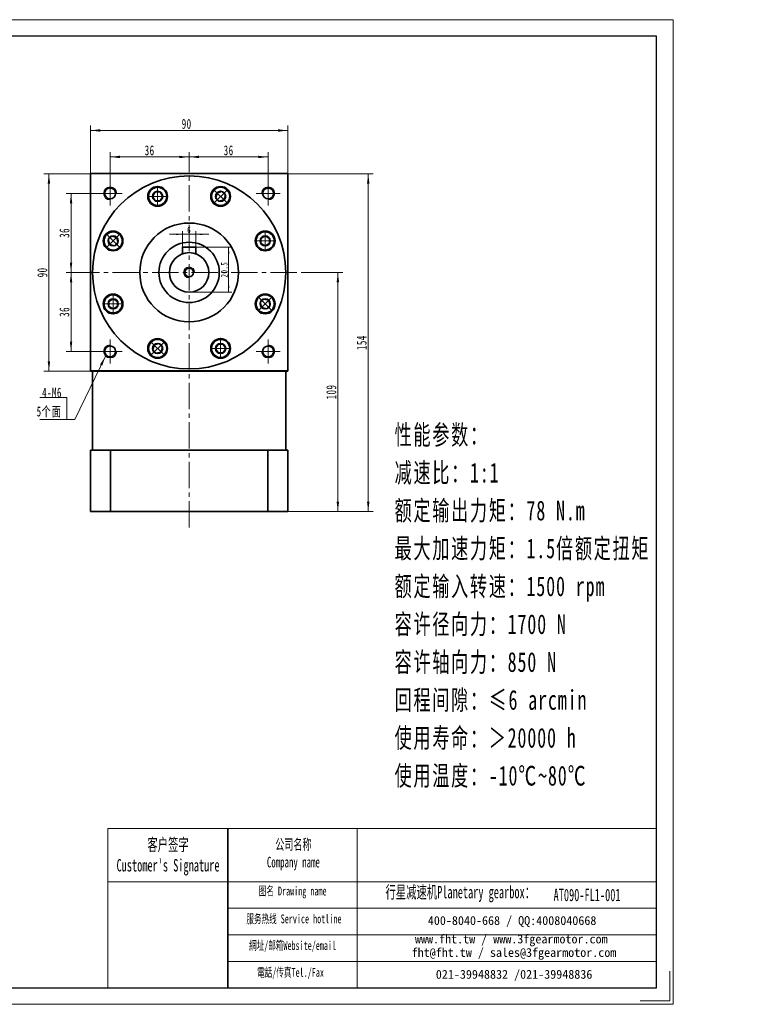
# Model space of a CAD drawing. Header units: millimetres. Extents: x -287 to 385, y -200 to 251.
# Tile 2 of 2: x 50 to 385, y -200 to 249. Entities that reach past the tile are written whole.
import ezdxf

# ---------------------------------------------------------------- set-up
doc = ezdxf.new("R2010")
doc.units = ezdxf.units.MM
doc.set_wipeout_variables(frame=1)
doc.linetypes.add('点画线', pattern=[18, 12, -2, 2, -2])
doc.layers.get('0').update_dxf_attribs({"lineweight": 35})
for name, color, linetype, lineweight in [('7标注层', 4, 'Continuous', 18), ('SLD-0', 7, 'Continuous', 18), ('中心线层', 1, '点画线', 18), ('图框_外框线', 7, 'Continuous', 18), ('尺寸线层', 3, 'Continuous', 18), ('粗实线', 7, 'Continuous', 50), ('粗实线层', 7, 'Continuous', 35)]:
    doc.layers.add(name, color=color, linetype=linetype, lineweight=lineweight)
doc.styles.add('SLDTEXTSTYLE4', font='txt', dxfattribs={"width": 0.611111})
doc.styles.add('标准', font='txt', dxfattribs={"width": 0.667})
doc.dimstyles.new('a4-1-1', dxfattribs={"dimtxt": 3, "dimasz": 3, "dimexe": 1.5, "dimexo": 0, "dimgap": 0.5, "dimtad": 1, "dimdec": 3, "dimdsep": 46, "dimtxsty": '标准', "dimblk": '_CAXARROW', "dimcen": 0, "dimdle": 6, "dimazin": 2, "dimtfac": 0.707107, "dimtdec": 3, "dimtix": 1, "dimtmove": 2, "dimatfit": 3, "dimfxl": 1, "dimfrac": 2, "dimtolj": 1, "dimarcsym": 1})

# ---------------------------------------------------------------- blocks, each defined once
blk = doc.blocks.new('*X7')
at = {"layer": '尺寸线层', "linetype": 'Continuous', "transparency": 16777216}
for points in [[(82.23, 198.25), (86.73, 198.81), (86.73, 197.69)], [(172.23, 198.25), (167.73, 198.81), (167.73, 197.69)]]:
    blk.add_hatch(color=0, dxfattribs=at).paths.add_polyline_path(points, flags=0)
at = {"layer": '尺寸线层', "color": 0, "linetype": 'Continuous', "transparency": 16777216}
for p, q in [((82.23, 178.56), (82.23, 200.5)), ((82.23, 198.25), (172.23, 198.25)), ((172.23, 178.56), (172.23, 200.5))]:
    blk.add_line(p, q, dxfattribs=at)
at = {"layer": '尺寸线层', "color": 0, "transparency": 16777216, "insert": (126.1, 201.22), "char_height": 4.5, "width": 9, "attachment_point": 5, "line_spacing_factor": 1.15057, "style": '标准'}
blk.add_mtext('\\T1.1;90', dxfattribs=at)
blk = doc.blocks.new('_CAXARROW')
blk.add_hatch(color=0).paths.add_polyline_path([(0, 0), (-1, 0.125), (-1, -0.125)], flags=0)
blk = doc.blocks.new('*X8')
at = {"layer": '尺寸线层', "linetype": 'Continuous', "transparency": 16777216}
for points in [[(91.23, 186.18), (95.73, 185.62), (95.73, 186.74)], [(127.23, 186.18), (122.73, 185.62), (122.73, 186.74)]]:
    blk.add_hatch(color=0, dxfattribs=at).paths.add_polyline_path(points, flags=0)
at = {"layer": '尺寸线层', "color": 0, "linetype": 'Continuous', "transparency": 16777216}
for p, q in [((91.23, 175.06), (91.23, 188.43)), ((127.23, 186.18), (91.23, 186.18)), ((127.23, 181.56), (127.23, 188.43))]:
    blk.add_line(p, q, dxfattribs=at)
at = {"layer": '尺寸线层', "color": 0, "transparency": 16777216, "insert": (109.23, 189.16), "char_height": 4.5, "width": 9, "attachment_point": 5, "line_spacing_factor": 1.15057, "style": '标准'}
blk.add_mtext('\\T1.1;36', dxfattribs=at)
blk = doc.blocks.new('*X9')
at = {"layer": '尺寸线层', "linetype": 'Continuous', "transparency": 16777216}
for points in [[(127.23, 186.18), (131.73, 186.74), (131.73, 185.62)], [(163.23, 186.18), (158.73, 186.74), (158.73, 185.62)]]:
    blk.add_hatch(color=0, dxfattribs=at).paths.add_polyline_path(points, flags=0)
at = {"layer": '尺寸线层', "color": 0, "linetype": 'Continuous', "transparency": 16777216}
for p, q in [((127.23, 181.56), (127.23, 188.43)), ((127.23, 186.18), (163.23, 186.18)), ((163.23, 175.06), (163.23, 188.43))]:
    blk.add_line(p, q, dxfattribs=at)
at = {"layer": '尺寸线层', "color": 0, "transparency": 16777216, "insert": (145.23, 189.16), "char_height": 4.5, "width": 9, "attachment_point": 5, "line_spacing_factor": 1.15057, "style": '标准'}
blk.add_mtext('\\T1.1;36', dxfattribs=at)
blk = doc.blocks.new('*X10')
at = {"layer": '尺寸线层', "linetype": 'Continuous', "transparency": 16777216}
for points in [[(73.43, 169.56), (73.99, 165.06), (72.87, 165.06)], [(73.43, 133.56), (73.99, 138.06), (72.87, 138.06)]]:
    blk.add_hatch(color=0, dxfattribs=at).paths.add_polyline_path(points, flags=0)
at = {"layer": '尺寸线层', "color": 0, "linetype": 'Continuous', "transparency": 16777216}
for p, q in [((85.73, 169.56), (71.18, 169.56)), ((73.43, 169.56), (73.43, 133.56)), ((74.34, 133.56), (71.18, 133.56))]:
    blk.add_line(p, q, dxfattribs=at)
at = {"layer": '尺寸线层', "color": 0, "transparency": 16777216, "insert": (70.45, 151.56), "char_height": 4.5, "width": 9, "attachment_point": 5, "rotation": 90, "line_spacing_factor": 1.15057, "style": '标准'}
blk.add_mtext('\\T1.1;36', dxfattribs=at)
blk = doc.blocks.new('*X11')
at = {"layer": '尺寸线层', "linetype": 'Continuous', "transparency": 16777216}
for points in [[(73.43, 133.56), (73.99, 129.06), (72.87, 129.06)], [(73.43, 97.56), (73.99, 102.06), (72.87, 102.06)]]:
    blk.add_hatch(color=0, dxfattribs=at).paths.add_polyline_path(points, flags=0)
at = {"layer": '尺寸线层', "color": 0, "linetype": 'Continuous', "transparency": 16777216}
for p, q in [((74.34, 133.56), (71.18, 133.56)), ((73.43, 133.56), (73.43, 97.56)), ((85.73, 97.56), (71.18, 97.56))]:
    blk.add_line(p, q, dxfattribs=at)
at = {"layer": '尺寸线层', "color": 0, "transparency": 16777216, "insert": (70.45, 115.56), "char_height": 4.5, "width": 9, "attachment_point": 5, "rotation": 90, "line_spacing_factor": 1.15057, "style": '标准'}
blk.add_mtext('\\T1.1;36', dxfattribs=at)
blk = doc.blocks.new('*X12')
at = {"layer": '尺寸线层', "linetype": 'Continuous', "transparency": 16777216}
for points in [[(208.84, 178.56), (209.4, 174.06), (208.28, 174.06)], [(208.84, 24.56), (209.4, 29.06), (208.28, 29.06)]]:
    blk.add_hatch(color=0, dxfattribs=at).paths.add_polyline_path(points, flags=0)
at = {"layer": '尺寸线层', "color": 0, "linetype": 'Continuous', "transparency": 16777216}
for p, q in [((172.23, 178.56), (211.09, 178.56)), ((208.84, 178.56), (208.84, 24.56)), ((172.23, 24.56), (211.09, 24.56))]:
    blk.add_line(p, q, dxfattribs=at)
at = {"layer": '尺寸线层', "color": 0, "transparency": 16777216, "insert": (205.87, 101.56), "char_height": 4.5, "width": 11.701, "attachment_point": 5, "rotation": 90, "line_spacing_factor": 1.15057, "style": '标准'}
blk.add_mtext('\\T1.1;154', dxfattribs=at)
blk = doc.blocks.new('*X13')
at = {"layer": '尺寸线层', "linetype": 'Continuous', "transparency": 16777216}
for points in [[(195, 133.56), (195.56, 129.06), (194.44, 129.06)], [(195, 24.56), (195.56, 29.06), (194.44, 29.06)]]:
    blk.add_hatch(color=0, dxfattribs=at).paths.add_polyline_path(points, flags=0)
at = {"layer": '尺寸线层', "color": 0, "linetype": 'Continuous', "transparency": 16777216}
for p, q in [((178.88, 133.56), (197.25, 133.56)), ((195, 133.56), (195, 24.56)), ((172.23, 24.56), (197.25, 24.56))]:
    blk.add_line(p, q, dxfattribs=at)
at = {"layer": '尺寸线层', "color": 0, "transparency": 16777216, "insert": (192.03, 79.06), "char_height": 4.5, "width": 11.701, "attachment_point": 5, "rotation": 90, "line_spacing_factor": 1.15057, "style": '标准'}
blk.add_mtext('\\T1.1;109', dxfattribs=at)
blk = doc.blocks.new('*X14')
at = {"layer": '尺寸线层', "linetype": 'Continuous', "transparency": 16777216}
for points in [[(145.23, 145.06), (145.61, 142.06), (144.86, 142.06)], [(145.23, 124.56), (145.61, 127.56), (144.86, 127.56)]]:
    blk.add_hatch(color=0, dxfattribs=at).paths.add_polyline_path(points, flags=0)
at = {"layer": '尺寸线层', "color": 0, "linetype": 'Continuous', "transparency": 16777216}
for p, q in [((130.23, 145.06), (146.73, 145.06)), ((145.23, 145.06), (145.23, 124.56)), ((127.23, 124.56), (146.73, 124.56))]:
    blk.add_line(p, q, dxfattribs=at)
at = {"layer": '尺寸线层', "color": 0, "transparency": 16777216, "insert": (143.25, 134.81), "char_height": 3, "width": 10.9547, "attachment_point": 5, "rotation": 90, "line_spacing_factor": 1.15057, "style": '标准'}
blk.add_mtext('\\T1.1;20.5', dxfattribs=at)
blk = doc.blocks.new('*X15')
at = {"layer": '尺寸线层', "linetype": 'Continuous'}
blk.add_hatch(color=0, dxfattribs=at).paths.add_polyline_path([(17.62, 28.86), (16.17, 24.56), (15.15, 25.05)], flags=0)
at = {"layer": '尺寸线层', "color": 0, "linetype": 'Continuous'}
blk.add_line((17.62, 28.86), (3.67, 0), dxfattribs=at)
at = {"layer": '尺寸线层', "color": 0}
for p, q in [((0, 10.09), (-12.24, 10.09)), ((0, 0), (0, 10.09)), ((0, 0), (-12.24, 0)), ((3.67, 0), (0, 0))]:
    blk.add_line(p, q, dxfattribs=at)
at = {"layer": '尺寸线层', "color": 0, "insert": (-2.25, 0.9), "char_height": 4.5, "width": 19.9754, "attachment_point": 9, "line_spacing_factor": 1.15057, "style": '标准'}
blk.add_mtext('\\T1.1;4-M6\\P5个面', dxfattribs=at)
blk = doc.blocks.new('*X24')
at = {"layer": '尺寸线层', "linetype": 'Continuous', "transparency": 16777216}
for points in [[(124.23, 150.92), (121.23, 150.55), (121.23, 151.3)], [(130.23, 150.92), (133.23, 150.55), (133.23, 151.3)]]:
    blk.add_hatch(color=0, dxfattribs=at).paths.add_polyline_path(points, flags=0)
at = {"layer": '尺寸线层', "color": 0, "linetype": 'Continuous', "transparency": 16777216}
for p, q in [((136.23, 150.92), (118.23, 150.92)), ((124.23, 145.06), (124.23, 152.42)), ((130.23, 145.06), (130.23, 152.42))]:
    blk.add_line(p, q, dxfattribs=at)
at = {"layer": '尺寸线层', "color": 0, "transparency": 16777216, "insert": (127.23, 152.91), "char_height": 3, "width": 6, "attachment_point": 5, "line_spacing_factor": 1.15057, "style": '标准'}
blk.add_mtext('\\T1.1;6', dxfattribs=at)
blk = doc.blocks.new('*X25')
at = {"layer": '中心线层', "linetype": '点画线', "lineweight": 18}
for p, q in [((0, -4.76), (0, 4.76)), ((-4.76, 0), (4.76, 0))]:
    blk.add_line(p, q, dxfattribs=at)
at = {"layer": '粗实线层'}
for p, q in [((-2.31, 0), (-1.15, 2)), ((-2.31, 0), (-1.15, -2)), ((-1.15, 2), (1.15, 2)), ((2.31, 0), (1.15, 2)), ((2.31, 0), (1.15, 2)), ((2.31, 0), (1.15, -2)), ((-1.15, -2), (1.15, -2))]:
    blk.add_line(p, q, dxfattribs=at)
blk.add_circle((0, 0), 2.31, dxfattribs=at)
for start, end in [(0, 180), (180, 360)]:
    blk.add_arc((0, 0), 4.14, start, end, dxfattribs=at)
blk = doc.blocks.new('*X26')
at = {"layer": '尺寸线层', "linetype": 'Continuous', "transparency": 16777216}
for points in [[(63.35, 178.56), (63.91, 174.06), (62.79, 174.06)], [(63.35, 88.56), (63.91, 93.06), (62.79, 93.06)]]:
    blk.add_hatch(color=0, dxfattribs=at).paths.add_polyline_path(points, flags=0)
at = {"layer": '尺寸线层', "color": 0, "linetype": 'Continuous', "transparency": 16777216}
for p, q in [((82.23, 178.56), (61.1, 178.56)), ((63.35, 178.56), (63.35, 88.56)), ((82.23, 88.56), (61.1, 88.56))]:
    blk.add_line(p, q, dxfattribs=at)
at = {"layer": '尺寸线层', "color": 0, "transparency": 16777216, "insert": (60.38, 133.56), "char_height": 4.5, "width": 9, "attachment_point": 5, "rotation": 90, "line_spacing_factor": 1.15057, "style": '标准'}
blk.add_mtext('\\T1.1;90', dxfattribs=at)

msp = doc.modelspace()

# ---------------------------------------------------------------- linework, layer by layer
msp.add_line((144.8903, -119.8963), (144.8903, -192.4258))
at = {"layer": '7标注层', "color": 0}
msp.add_line((90.1781, -119.8963), (90.1781, -192.4134), dxfattribs=at)
at = {"layer": '中心线层'}
for p, q in [((127.2309, 17.2679), (127.2309, 181.5639)), ((91.2309, 164.0639), (91.2309, 175.0639)), ((163.2309, 175.0639), (163.2309, 164.0639)), ((85.7309, 169.5639), (96.7309, 169.5639)), ((157.7309, 169.5639), (168.7309, 169.5639)), ((74.339, 133.5639), (178.883, 133.5639)), ((91.2309, 92.0639), (91.2309, 103.0639)), ((163.2309, 103.0639), (163.2309, 92.0639)), ((96.7309, 97.5639), (85.7309, 97.5639)), ((168.7309, 97.5639), (157.7309, 97.5639))]:
    msp.add_line(p, q, dxfattribs=at)
at = {"layer": '图框_外框线'}
for p, q in [((90.1781, -119.8963), (144.8903, -119.8963)), ((144.8903, -119.8963), (144.8903, -192.4134)), ((144.8903, -119.8963), (340.2284, -119.8963)), ((203.839, -119.8963), (203.839, -192.4134)), ((90.1781, -144.0953), (144.8903, -144.0953)), ((144.8903, -144.0953), (340.2284, -144.0953)), ((144.8903, -156.1948), (340.2284, -156.1948)), ((144.8903, -168.2943), (340.2284, -168.2943)), ((144.8903, -180.3938), (340.2284, -180.3938))]:
    msp.add_line(p, q, dxfattribs=at)
at = {"layer": '图框_外框线', "color": 3}
msp.add_lwpolyline([(-286.7398, -199.9672), (347.7823, -199.9672), (347.7823, 248.7305), (-286.7398, 248.7305)], close=True, dxfattribs=at)
at = {"layer": '图框_外框线', "color": 3, "lineweight": 25}
msp.add_lwpolyline([(-248.9706, -192.4134), (340.2284, -192.4134), (340.2284, 241.1767), (-248.9706, 241.1767)], close=True, dxfattribs=at)
at = {"layer": '图框_外框线', "color": 3}
msp.add_lwpolyline([(346.2715, -184.8596), (346.2715, -198.4565), (332.6746, -198.4565)], dxfattribs=at)
at = {"layer": '粗实线', "lineweight": 40}
msp.add_line((172.2309, 88.5639), (82.2309, 88.5639), dxfattribs=at)
at = {"layer": '粗实线层'}
for p, q in [((82.2309, 178.5639), (172.2309, 178.5639)), ((82.2309, 88.5639), (82.2309, 178.5639)), ((172.2309, 88.5639), (172.2309, 178.5639)), ((130.2309, 145.0639), (124.2309, 145.0639)), ((124.2309, 145.0639), (124.2309, 142.0492)), ((130.2309, 145.0639), (130.2309, 142.0492)), ((83.2309, 88.5639), (83.2309, 52.5639)), ((171.2309, 88.5639), (171.2309, 52.5639)), ((82.2309, 24.5639), (82.2309, 52.5639)), ((172.2309, 52.5639), (82.2309, 52.5639)), ((91.4364, 24.5639), (91.4364, 52.5639)), ((163.0253, 24.5639), (163.0253, 52.5639)), ((172.2309, 52.5639), (172.2309, 24.5639)), ((172.2309, 24.5639), (82.2309, 24.5639))]:
    msp.add_line(p, q, dxfattribs=at)
for centre, radius in [((127.2309, 133.5639), 44), ((91.2309, 169.5639), 2.5), ((112.8803, 168.2094), 4.5), ((141.5815, 168.2094), 4.5), ((163.2309, 169.5639), 2.5), ((127.2309, 133.5639), 22.5), ((92.5854, 147.9145), 4.5), ((161.8764, 147.9145), 4.5), ((127.2309, 133.5639), 13.75), ((127.2309, 133.5639), 9), ((127.2309, 133.5639), 2), ((92.5854, 119.2133), 4.5), ((161.8764, 119.2133), 4.5), ((112.8803, 98.9184), 4.5), ((141.5815, 98.9184), 4.5), ((91.2309, 97.5639), 2.5), ((163.2309, 97.5639), 2.5)]:
    msp.add_circle(centre, radius, dxfattribs=at)
at = {"layer": '粗实线层', "lineweight": 18}
for centre, radius, start, end in [((91.2309, 169.5639), 3, 0, 270), ((163.2309, 169.5639), 3, 270, 180), ((127.2309, 133.5639), 2.5, 0, 270), ((91.2309, 97.5639), 3, 90, 0), ((163.2309, 97.5639), 3, 180, 90)]:
    msp.add_arc(centre, radius, start, end, dxfattribs=at)

# ---------------------------------------------------------------- block references
at = {"layer": '尺寸线层'}
msp.add_blockref('*X15', (71.4924, 66.5455), dxfattribs=at)
at = {"layer": '粗实线层'}
for p, rotation in [((92.5854, 147.9145), 45.00000000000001), ((161.8764, 119.2133), 225.0000000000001), ((112.8803, 98.9184), 135.0000000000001)]:
    msp.add_blockref('*X25', p, dxfattribs=dict(at, rotation=rotation))

# ---------------------------------------------------------------- texts
at = {"layer": 'SLD-0', "color": 1, "attachment_point": 2, "style": 'SLDTEXTSTYLE4'}
for s, insert, char_height, width in [("{\\fSimSun|b1|i0|c134|p2;客户签字\\PCustomer's Signature}", (117.6285, -124.3732), 5.646434, 70.242223), ('{\\fSimSun|b1|i0|c134|p2;公司名称\\PCompany name}', (174.7385, -124.673), 4.839801, 62.660308), ('{\\fSimSun|b1|i0|c134|p2;图名 Drawing name}', (174.4077, -146.3257), 4.033167, 51.578903), ('{\\fSimSun|b1|i0|c134|p2;  \\H1.1667x;行星减速机Planetary gearbox\\fSimSun|b0|i0|c134|p2;：}', (248.7616, -146.0146), 4.839801, 76.118644), ('\\pxt5;{\\fSimSun|b1|i0|c134|p2;\\C256;AT090-FL1-001}', (308.5553, -147.2996), 5.646434, 41.091811), ('{\\fSimSun|b1|i0|c134|p2;服务热线 Service hotline}', (174.9796, -159.0079), 4.033167, 57.463853), ('{\\fSimSun|b1|i0|c134|p2;網址/邮箱Website/email}', (174.3516, -171.1592), 4.033167, 59.814462), ('{\\fSimSun|b1|i0|c134|p2;電話/传真Tel./Fax}', (173.448, -183.4053), 4.033167, 60.533855)]:
    msp.add_mtext(s, dxfattribs=dict(at, insert=insert, char_height=char_height, width=width))
at = {"layer": 'SLD-0', "color": 1, "char_height": 4.033167, "attachment_point": 2}
for s, insert, width in [('{\\fSimSun|b1|i0|c134|p2;400-8040-668 / QQ:4008040668}', (274.3987, -159.7786), 117.427315), ('{\\fSimSun|b1|i0|c134|p2;www.fht.tw / www.3fgearmotor.com }', (274.0268, -168.1791), 117.559506), ('\\pxt12;{\\fSimSun|b1|i0|c134|p2;fht@fht.tw / sales@3fgearmotor.com }', (275.256, -174.3205), 117.559506), ('{\\fSimSun|b1|i0|c134|p2;021-39948832 /021-39948836 }', (275.2982, -184.2871), 89.765576)]:
    msp.add_mtext(s, dxfattribs=dict(at, insert=insert, width=width))
at = {"layer": '尺寸线层', "insert": (220.8499, 64.0857), "char_height": 5.25, "width": 134.069395, "attachment_point": 1, "line_spacing_factor": 1.15057, "style": '标准'}
msp.add_mtext('\\T1.1;{\\H1.71429x;性能参数：\\P减速比：1:1\\P额定输出力矩：78 N.m\\P最大加速力矩：1.5倍额定扭矩\\P额定输入转速：1500 rpm\\P容许径向力：1700 N\\P容许轴向力：850 N\\P回程间隙：≤6 arcmin\\P使用寿命：＞20000 h\\P使用温度：-10℃~80℃\\P}', dxfattribs=at)

# ---------------------------------------------------------------- dimensions: what is measured, and where the dimension line sits
at = {"layer": '尺寸线层'}
for base, p1, p2, override, picture, middle in [((172.2309, 198.2492), (82.2309, 178.5639), (172.2309, 178.5639), {"dimsah": 1, "dimtfac": 1, "dimtfill": 1, "dimtzin": 8}, '*X7', (126.0981, 201.2249)), ((91.2309, 186.1811), (127.2309, 181.5639), (91.2309, 175.0639), {"dimsah": 1, "dimtfill": 1, "dimtzin": 8}, '*X8', (109.2309, 189.1568)), ((163.2309, 186.1811), (127.2309, 181.5639), (163.2309, 175.0639), {"dimsah": 1, "dimtfill": 1, "dimtzin": 8}, '*X9', (145.2309, 189.1568)), ((124.2309, 150.9218), (130.2309, 145.0639), (124.2309, 145.0639), {"dimsah": 1, "dimtfill": 1, "dimtzin": 8}, '*X24', (127.2309, 152.9056))]:
    dim = msp.add_linear_dim(base=base, p1=p1, p2=p2, dimstyle='a4-1-1', override=override, dxfattribs=at)
    dim.commit()
    dim.dimension.update_dxf_attribs({"geometry": picture, "text_midpoint": middle, "dimtype": 160})
for base, p1, p2, picture, middle in [((63.3511, 88.5639), (82.2309, 178.5639), (82.2309, 88.5639), '*X26', (60.3754, 133.5639)), ((208.8417, 24.5639), (172.2309, 178.5639), (172.2309, 24.5639), '*X12', (205.866, 101.5639)), ((73.4278, 133.5639), (85.7309, 169.5639), (74.339, 133.5639), '*X10', (70.4522, 151.5639)), ((145.2309, 124.5639), (130.2309, 145.0639), (127.2309, 124.5639), '*X14', (143.2471, 134.8139)), ((73.4278, 97.5639), (74.339, 133.5639), (85.7309, 97.5639), '*X11', (70.4522, 115.5639)), ((195.0012, 24.5639), (178.883, 133.5639), (172.2309, 24.5639), '*X13', (192.0255, 79.0639))]:
    dim = msp.add_linear_dim(base=base, p1=p1, p2=p2, angle=270, dimstyle='a4-1-1', override={"dimsah": 1, "dimtfill": 1, "dimtzin": 8}, dxfattribs=at)
    dim.commit()
    dim.dimension.update_dxf_attribs({"geometry": picture, "text_midpoint": middle, "dimtype": 160})

# ---------------------------------------------------------------- next in the draw order: wipeouts: each hides what was drawn before it
for points in [[(117.0203, 168.2094), (116.9564, 168.9335), (116.9564, 168.9335), (116.5994, 170.0281), (115.9547, 170.9819), (115.0723, 171.7214), (114.0204, 172.1893), (112.8803, 172.3494), (112.8803, 172.3494), (111.7401, 172.1893), (110.6882, 171.7214), (109.8058, 170.9819), (109.1611, 170.0281), (108.8041, 168.9335), (108.8041, 168.9335), (108.7403, 168.2094), (108.7403, 168.2094), (108.8813, 167.1379), (109.2949, 166.1394), (109.9528, 165.2819), (110.8103, 164.624), (111.8087, 164.2104), (112.8803, 164.0694), (112.8803, 164.0694), (114.1596, 164.272), (115.3137, 164.86), (116.2296, 165.7759), (116.8176, 166.93)], [(144.5089, 165.2819), (144.9759, 165.8391), (144.9759, 165.8391), (145.4973, 166.8655), (145.716, 167.9959), (145.6149, 169.1427), (145.2019, 170.2174), (144.5089, 171.1368), (144.5089, 171.1368), (143.5896, 171.8298), (142.5149, 172.2428), (141.368, 172.3439), (140.2377, 172.1252), (139.2113, 171.6037), (139.2113, 171.6037), (138.6541, 171.1368), (138.6541, 171.1368), (137.9962, 170.2794), (137.5826, 169.2809), (137.4415, 168.2094), (137.5826, 167.1379), (137.9962, 166.1394), (138.6541, 165.2819), (138.6541, 165.2819), (139.702, 164.5206), (140.9339, 164.1203), (142.2291, 164.1203), (143.461, 164.5206)], [(161.8764, 143.7745), (162.6005, 143.8383), (162.6005, 143.8383), (163.6951, 144.1954), (164.6489, 144.84), (165.3884, 145.7225), (165.8563, 146.7744), (166.0164, 147.9145), (166.0164, 147.9145), (165.8563, 149.0546), (165.3884, 150.1066), (164.6489, 150.989), (163.6951, 151.6337), (162.6005, 151.9907), (162.6005, 151.9907), (161.8764, 152.0545), (161.8764, 152.0545), (160.8049, 151.9134), (159.8064, 151.4999), (158.9489, 150.8419), (158.291, 149.9845), (157.8774, 148.986), (157.7364, 147.9145), (157.7364, 147.9145), (157.939, 146.6352), (158.527, 145.4811), (159.4429, 144.5652), (160.597, 143.9771)], [(92.5854, 123.3533), (91.8612, 123.2894), (91.8612, 123.2894), (90.7667, 122.9324), (89.8128, 122.2877), (89.0734, 121.4053), (88.6055, 120.3534), (88.4454, 119.2133), (88.4454, 119.2133), (88.6055, 118.0731), (89.0734, 117.0212), (89.8128, 116.1388), (90.7667, 115.4941), (91.8612, 115.1371), (91.8612, 115.1371), (92.5854, 115.0733), (92.5854, 115.0733), (93.6569, 115.2143), (94.6554, 115.6279), (95.5128, 116.2858), (96.1707, 117.1433), (96.5843, 118.1417), (96.7254, 119.2133), (96.7254, 119.2133), (96.5228, 120.4926), (95.9347, 121.6467), (95.0188, 122.5626), (93.8647, 123.1506)], [(137.4415, 98.9184), (137.5053, 98.1943), (137.5053, 98.1943), (137.8624, 97.0997), (138.507, 96.1458), (139.3895, 95.4064), (140.4414, 94.9385), (141.5815, 94.7784), (141.5815, 94.7784), (142.7216, 94.9385), (143.7736, 95.4064), (144.656, 96.1458), (145.3006, 97.0997), (145.6577, 98.1943), (145.6577, 98.1943), (145.7215, 98.9184), (145.7215, 98.9184), (145.5804, 99.9899), (145.1669, 100.9884), (144.5089, 101.8458), (143.6515, 102.5037), (142.653, 102.9173), (141.5815, 103.0584), (141.5815, 103.0584), (140.3022, 102.8558), (139.1481, 102.2677), (138.2322, 101.3518), (137.6441, 100.1977)]]:
    msp.add_wipeout(points).dxf.layer = '粗实线层'

# ---------------------------------------------------------------- next in the draw order: block references
at = {"layer": '粗实线层'}
msp.add_blockref('*X25', (112.8803, 168.2094), dxfattribs=at)
for p, rotation in [((141.5815, 168.2094), 315.0000000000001), ((161.8764, 147.9145), 270), ((92.5854, 119.2133), 90), ((141.5815, 98.9184), 180)]:
    msp.add_blockref('*X25', p, dxfattribs=dict(at, rotation=rotation))

doc.saveas('drawing.dxf')
